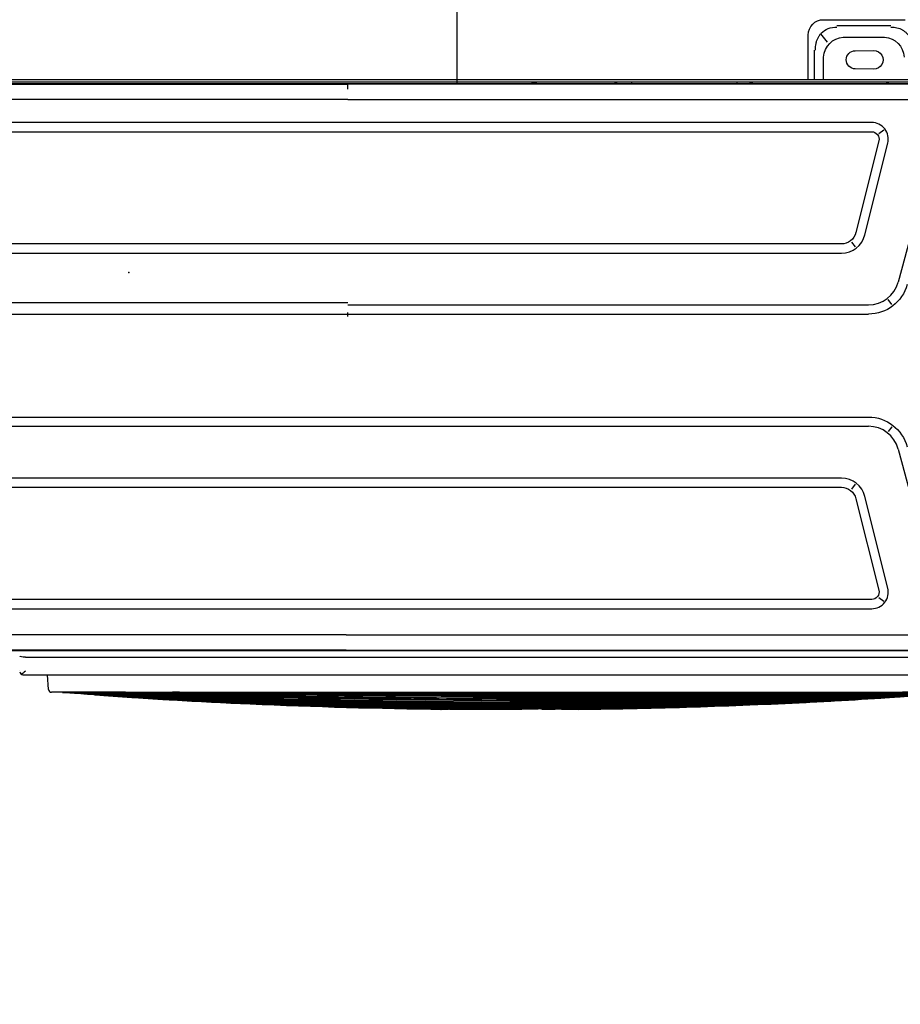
# Model space of a CAD drawing. Header units: millimetres. Extents: x 922208 to 1069538, y -182208 to -99877.
# Tile 123 of 256: x 987034 to 987607, y -173606 to -172965. Entities that reach past the tile are written whole.
import ezdxf

# ---------------------------------------------------------------- set-up
doc = ezdxf.new("R2010")
doc.units = ezdxf.units.MM
doc.header["$MEASUREMENT"] = 0
doc.linetypes.add('HIDDEN', pattern=[20, 10, -10])
for name, color, linetype, lineweight in [('IS_KLIM_FREON', 6, 'GAS_LINE', 35), ('IS_POWRÓT', 5, 'HIDDEN', 30), ('Nowe_220-A Ściany_Nr_pióra__7', 7, 'Continuous', 13)]:
    doc.layers.add(name, color=color, linetype=linetype, lineweight=lineweight)
doc.layers.add('IS_KLIM_urządzenia', color=3, linetype='Continuous')
doc.layers.add('Nowe_Adnotacja - Teksty_Nr_pióra__86', color=7, linetype='Continuous', lineweight=20, true_color=0x5555ff)
doc.styles.add('STYL_AUTOMATYCZNY_1', font='arial.ttf')
doc.styles.add('STYL_AUTOMATYCZNY_4', font='times.ttf')
doc.linetypes.add('GAS_LINE', pattern='A,12.7,-5.08,["GAS",Standard,S=2.54,R=0,X=-2.54,Y=-1.27],-6.35', length=24.13)

# ---------------------------------------------------------------- blocks, each defined once
blk = doc.blocks.new('parter01')
at = {"layer": 'Nowe_220-A Ściany_Nr_pióra__7', "color": 7, "linetype": 'Continuous', "lineweight": 0, "insert": (987926.14293, -113650.02068), "char_height": 125, "attachment_point": 7, "rotation": 90, "style": 'STYL_AUTOMATYCZNY_1'}
blk.add_mtext('\\A1;{\\pql;\\pt0;\\fArial|b0|i0|c238|p0;\\W1.000000;110\\fArial|b0|i0|c238|p0;\\W1.000000;\\A1{\\H.66x;\\S^  ;}\\fArial|b0|i0|c238|p0;\\W1.000000;\\fArial|b0|i0|c238|p0;\\W1.000000;}', dxfattribs=at)
blk = doc.blocks.new('G$CE471A013')
at = {"linetype": 'Continuous'}
for p, q in [((-52.435, 41.216), (-57.735, 41.216)), ((-56.811, 40.816), (-53.307, 40.816)), ((-53.717, 40.077), (-56.401, 40.077)), ((-52.692, 39.746), (-52.248, 40.295)), ((-51.435, 37.301), (-51.435, 40.216)), ((-54.497, 39.198), (-55.697, 39.206)), ((-51.827, 39.241), (-51.827, 37.3)), ((-52.424, 37.301), (-52.424, 38.769)), ((-55.697, 38.006), (-54.497, 38.013)), ((-63.256, 37.301), (6.245, 37.301)), ((23.598, 37.069), (-66.48, 37.069)), ((-63.211, 37.029), (-21.491, 37.029)), ((-62.823, 37.151), (6.095, 37.151)), ((-46.818, 37.069), (-46.818, 37.151)), ((-39.955, 37.069), (-39.955, 37.151)), ((-21.491, 36.7), (-21.491, 37.034)), ((20.329, 37.029), (-21.491, 37.029)), ((-56.03, 33.809), (-56.346, 34.056)), ((-55.564, 34.525), (12.681, 34.525)), ((-59.798, 33.508), (-57.288, 24.142)), ((-56.03, 33.329), (-54.542, 27.368)), ((12.681, 33.925), (-55.564, 33.925)), ((-55.124, 27.223), (-56.612, 33.184)), ((-54.509, 26.429), (-54.262, 26.745)), ((-53.591, 26.625), (10.708, 26.625)), ((10.708, 26.025), (-53.591, 26.025)), ((-56.871, 22.685), (-56.627, 23.003)), ((-21.491, 22.659), (-55.356, 22.659)), ((-21.491, 22.784), (12.474, 22.784)), ((-21.491, 22.059), (-55.356, 22.059)), ((-21.491, 21.902), (-21.491, 22.171)), ((12.474, 22.059), (-21.491, 22.059)), ((-21.391, 15.359), (-55.356, 15.359)), ((-21.391, 14.759), (-55.356, 14.759)), ((12.474, 15.359), (-21.391, 15.359)), ((12.474, 14.759), (-21.391, 14.759)), ((-56.871, 14.734), (-56.627, 14.416)), ((-57.288, 13.277), (-59.798, 3.911)), ((-54.262, 10.674), (-54.509, 10.989)), ((-53.591, 11.393), (10.708, 11.393)), ((10.708, 10.793), (-53.591, 10.793)), ((-56.612, 4.235), (-55.124, 10.196)), ((-54.542, 10.051), (-56.03, 4.09)), ((-56.346, 3.363), (-56.03, 3.61)), ((-55.564, 3.493), (12.681, 3.493)), ((12.681, 2.893), (-55.564, 2.893)), ((-61.567, 0.144), (18.685, 0.144)), ((-21.391, 0.184), (-59.916, 0.184)), ((-21.391, 0.184), (17.062, 0.184)), ((-0.517, -0.263), (-62.643, -0.263)), ((-0.15, -1.15), (-0.16, -1.15)), ((-0.367, -1.413), (-63.178, -1.413)), ((-2.02, -2.359), (-1.953, -1.413)), ((-0.357, -1.413), (-0.367, -1.413)), ((-57.042, -2.545), (-61.855, -2.545)), ((-7.032, -2.545), (-57.042, -2.545)), ((-7.032, -2.545), (-2.219, -2.545)), ((-5.317, -2.545), (-5.317, -2.545)), ((-32.037, -2.644), (-32.037, -2.642))]:
    blk.add_line(p, q, dxfattribs=at)
for centre, radius, start, end in [((-52.435, 40.216), 1, 0, 90), ((-55.701, 38.606), 0.6, 89.63839, 270.36161), ((-54.501, 38.606), 0.592, 270.36161, 89.63839), ((-55.564, 33.445), 0.48, 90, 194.01667), ((-53.591, 27.605), 0.98, 194.0166, 270), ((-55.356, 24.659), 2.6, 195, 269.99999), ((-55.356, 12.759), 2.6, 89.99999, 165), ((-53.591, 9.813), 0.98, 90, 165.9834), ((-55.564, 3.973), 0.48, 165.98333, 270)]:
    blk.add_arc(centre, radius, start, end, dxfattribs=at)
at = {"linetype": 'Continuous', "extrusion": (0, 0, -1)}
for centre, radius, start, end in [((55.564, 33.445), 1.08, 345.98335, 90), ((53.591, 27.605), 1.58, 270, 345.98339), ((55.356, 24.659), 2, 270.00001, 345), ((55.356, 12.759), 2, 15, 90.00001), ((53.591, 9.813), 1.58, 14.01661, 90), ((55.564, 3.973), 1.08, 270, 14.01665), ((0.357, -1.213), 0.2, 180, 270), ((2.219, -2.345), 0.2, 184, 270)]:
    blk.add_arc(centre, radius, start, end, dxfattribs=at)
at = {"linetype": 'Continuous'}
for centre, major_axis, ratio, start_param, end_param in [((-55.906, 38.207), (1.268, -1.569), 0.803018, 2.633487, 3.831894), ((-54.211, 38.207), (-1.268, -1.569), 0.803018, 2.451291, 3.649699), ((-47.823, 36.801), (0, 0.35), 0.690452, 6.119579, 6.283185), ((-33.789, 36.701), (1.086, 0), 0.414214, 1.241354, 1.558544), ((-0.517, -0.199), (0.36, 0), 0.176327, 4.712389, 6.279863), ((-0.517, -1.053), (-0.355, 0.355), 0.176327, 1.745329, 2.532861)]:
    blk.add_ellipse(centre, major_axis=major_axis, ratio=ratio, start_param=start_param, end_param=end_param, dxfattribs=at)
for points, knots in [([(-56.811, 40.73), (-56.879, 40.73), (-57.013, 40.729), (-57.207, 40.695), (-57.389, 40.639), (-57.556, 40.558), (-57.708, 40.456), (-57.931, 40.251), (-58.174, 39.848), (-58.197, 39.452), (-58.21, 39.241)], [0, 0, 0, 0, 0.088396, 0.173346, 0.25543, 0.335293, 0.413632, 0.491185, 0.72797, 1, 1, 1, 1]), ([(-51.908, 39.241), (-51.908, 39.315), (-51.908, 39.459), (-51.94, 39.667), (-51.994, 39.861), (-52.07, 40.037), (-52.164, 40.195), (-52.353, 40.428), (-52.729, 40.688), (-53.109, 40.716), (-53.307, 40.73)], [0, 0, 0, 0, 0.095854, 0.186885, 0.2735, 0.35617, 0.435439, 0.51192, 0.746033, 1, 1, 1, 1]), ([(-56.683, 37.073), (-56.667, 37.09), (-56.616, 37.134), (-56.56, 37.144), (-56.522, 37.151)], [0, 0, 0, 0, 0.322756, 1, 1, 1, 1]), ([(-56.522, 37.151), (-56.525, 37.149), (-56.529, 37.145), (-56.536, 37.119), (-56.539, 37.092), (-56.541, 37.076), (-56.541, 37.073)], [0, 0, 0, 0, 0.364896, 0.677617, 0.93837, 1, 1, 1, 1]), ([(-47.783, 37.146), (-47.752, 37.139), (-47.677, 37.121), (-47.618, 37.07), (-47.584, 37.04)], [0, 0, 0, 0, 0.419101, 1, 1, 1, 1]), ([(-47.74, 37.071), (-47.74, 37.074), (-47.74, 37.077), (-47.741, 37.1), (-47.745, 37.116), (-47.759, 37.135), (-47.766, 37.141), (-47.779, 37.145), (-47.781, 37.146), (-47.783, 37.146)], [0, 0, 0, 0, 0.074579, 0.074579, 0.595541, 0.595541, 0.936378, 0.936378, 1, 1, 1, 1]), ([(-39.051, 37.04), (-39.027, 37.061), (-38.983, 37.101), (-38.911, 37.134), (-38.865, 37.143), (-38.845, 37.147)], [0, 0, 0, 0, 0.405811, 0.73919, 1, 1, 1, 1]), ([(-38.846, 37.147), (-38.859, 37.145), (-38.867, 37.14), (-38.883, 37.125), (-38.888, 37.112), (-38.892, 37.088), (-38.892, 37.079), (-38.892, 37.069)], [0, 0, 0, 0, 0.330097, 0.330097, 0.779008, 0.779008, 1, 1, 1, 1]), ([(-32.037, -3.261), (-36.938, -3.218), (-41.838, -3.138), (-51.533, -2.903), (-56.327, -2.75), (-61.119, -2.546)], [0, 0, 0, 0, 0.505409, 0.505409, 1, 1, 1, 1]), ([(-61.118, -2.551), (-56.329, -2.844), (-51.536, -3.059), (-41.841, -3.378), (-36.939, -3.481), (-32.037, -3.525)], [0, 0, 0, 0, 0.494599, 0.494599, 1, 1, 1, 1]), ([(-32.037, -3.496), (-36.939, -3.451), (-41.841, -3.35), (-51.536, -3.04), (-56.329, -2.832), (-61.118, -2.551)], [0, 0, 0, 0, 0.505401, 0.505401, 1, 1, 1, 1]), ([(-61.118, -2.551), (-56.329, -2.832), (-51.536, -3.039), (-41.841, -3.349), (-36.939, -3.45), (-32.037, -3.494)], [0, 0, 0, 0, 0.494599, 0.494599, 1, 1, 1, 1]), ([(-32.037, -3.553), (-36.94, -3.512), (-41.841, -3.407), (-51.536, -3.079), (-56.33, -2.856), (-61.118, -2.552)], [0, 0, 0, 0, 0.505401, 0.505401, 1, 1, 1, 1]), ([(-32.037, -3.526), (-36.939, -3.483), (-41.841, -3.38), (-51.536, -3.06), (-56.329, -2.845), (-61.118, -2.552)], [0, 0, 0, 0, 0.505401, 0.505401, 1, 1, 1, 1]), ([(-32.037, -3.6), (-36.94, -3.563), (-41.842, -3.457), (-51.537, -3.114), (-56.33, -2.879), (-61.118, -2.553)], [0, 0, 0, 0, 0.505401, 0.505401, 1, 1, 1, 1]), ([(-32.037, -3.578), (-36.94, -3.538), (-41.842, -3.433), (-51.537, -3.097), (-56.33, -2.868), (-61.118, -2.553)], [0, 0, 0, 0, 0.505401, 0.505401, 1, 1, 1, 1]), ([(-32.037, -3.619), (-36.94, -3.585), (-41.843, -3.48), (-51.538, -3.13), (-56.331, -2.889), (-61.118, -2.554)], [0, 0, 0, 0, 0.505401, 0.505401, 1, 1, 1, 1]), ([(-32.037, -3.39), (-36.939, -3.345), (-41.84, -3.252), (-51.533, -2.975), (-56.326, -2.793), (-61.115, -2.549)], [0, 0, 0, 0, 0.505465, 0.505465, 1, 1, 1, 1]), ([(-61.106, -2.549), (-56.319, -2.779), (-51.53, -2.951), (-41.839, -3.214), (-36.938, -3.303), (-32.037, -3.348)], [0, 0, 0, 0, 0.494375, 0.494375, 1, 1, 1, 1]), ([(-39.382, -3.21), (-41.835, -3.167), (-44.287, -3.114), (-51.511, -2.928), (-56.282, -2.766), (-61.051, -2.55)], [0, 0, 0, 0, 0.339395, 0.339395, 1, 1, 1, 1]), ([(-32.037, -3.111), (-36.937, -3.076), (-41.838, -3.01), (-51.506, -2.824), (-56.274, -2.704), (-61.042, -2.546)], [0, 0, 0, 0, 0.50677, 0.50677, 1, 1, 1, 1]), ([(-32.037, -3.058), (-36.937, -3.025), (-41.837, -2.966), (-51.506, -2.797), (-56.274, -2.688), (-61.041, -2.545)], [0, 0, 0, 0, 0.506778, 0.506778, 1, 1, 1, 1]), ([(-61.021, -2.546), (-56.261, -2.688), (-51.499, -2.795), (-41.837, -2.964), (-36.937, -3.023), (-32.037, -3.056)], [0, 0, 0, 0, 0.492868, 0.492868, 1, 1, 1, 1]), ([(-32.037, -3.349), (-36.938, -3.305), (-41.839, -3.215), (-51.494, -2.953), (-56.248, -2.782), (-61, -2.554)], [0, 0, 0, 0, 0.507485, 0.507485, 1, 1, 1, 1]), ([(-32.037, -3.213), (-36.938, -3.173), (-41.838, -3.097), (-51.488, -2.878), (-56.237, -2.737), (-60.984, -2.551)], [0, 0, 0, 0, 0.507767, 0.507767, 1, 1, 1, 1]), ([(-60.984, -2.551), (-56.237, -2.736), (-51.488, -2.877), (-41.838, -3.095), (-36.938, -3.17), (-32.037, -3.211)], [0, 0, 0, 0, 0.492233, 0.492233, 1, 1, 1, 1]), ([(-60.984, -2.552), (-56.237, -2.752), (-51.488, -2.903), (-41.839, -3.136), (-36.938, -3.216), (-32.037, -3.259)], [0, 0, 0, 0, 0.492233, 0.492233, 1, 1, 1, 1]), ([(-32.037, -2.947), (-34.87, -2.932), (-37.702, -2.91), (-43.368, -2.851), (-46.201, -2.816), (-51.866, -2.73), (-54.699, -2.68), (-58.666, -2.597), (-59.8, -2.572), (-60.934, -2.546)], [0, 0, 0, 0, 0.294057, 0.294057, 0.58814, 0.58814, 0.882227, 0.882227, 1, 1, 1, 1]), ([(-60.894, -2.547), (-58.354, -2.605), (-55.814, -2.657), (-50.519, -2.751), (-47.764, -2.792), (-42.254, -2.862), (-39.498, -2.891), (-35.174, -2.926), (-33.606, -2.936), (-32.037, -2.945)], [0, 0, 0, 0, 0.264103, 0.264103, 0.550513, 0.550513, 0.836923, 0.836923, 1, 1, 1, 1]), ([(-54.409, -2.619), (-55.794, -2.605), (-57.18, -2.589), (-59.248, -2.563), (-59.931, -2.554), (-60.615, -2.545)], [0, 0, 0, 0, 0.669634, 0.669634, 1, 1, 1, 1]), ([(-60.501, -2.547), (-57.467, -2.586), (-54.433, -2.62), (-49.709, -2.664), (-48.019, -2.679), (-42.949, -2.718), (-39.569, -2.739), (-34.805, -2.76), (-33.421, -2.765), (-32.037, -2.77)], [0, 0, 0, 0, 0.319801, 0.319801, 0.497905, 0.497905, 0.854114, 0.854114, 1, 1, 1, 1]), ([(-32.037, -2.713), (-34.859, -2.706), (-37.681, -2.696), (-41.915, -2.677), (-43.326, -2.67), (-47.56, -2.647), (-50.382, -2.629), (-55.564, -2.59), (-57.923, -2.569), (-60.283, -2.546)], [0, 0, 0, 0, 0.299747, 0.299747, 0.449624, 0.449624, 0.749381, 0.749381, 1, 1, 1, 1]), ([(-60.283, -2.546), (-58.036, -2.568), (-55.79, -2.587), (-52.212, -2.614), (-50.88, -2.623), (-46.883, -2.65), (-44.219, -2.664), (-38.89, -2.689), (-36.225, -2.699), (-33.053, -2.707), (-32.545, -2.709), (-32.037, -2.71)], [0, 0, 0, 0, 0.238571, 0.238571, 0.380065, 0.380065, 0.663055, 0.663055, 0.946044, 0.946044, 1, 1, 1, 1]), ([(-58.091, -2.545), (-55.347, -2.562), (-52.602, -2.575), (-48.884, -2.591), (-47.911, -2.595), (-44.991, -2.607), (-43.045, -2.613), (-39.152, -2.625), (-37.205, -2.63), (-34.185, -2.636), (-33.111, -2.638), (-32.037, -2.639)], [0, 0, 0, 0, 0.31601, 0.31601, 0.42808, 0.42808, 0.652219, 0.652219, 0.876357, 0.876357, 1, 1, 1, 1]), ([(-32.037, -2.583), (-36.954, -2.579), (-41.87, -2.572), (-49.186, -2.558), (-51.586, -2.553), (-53.986, -2.547)], [0, 0, 0, 0, 0.672022, 0.672022, 1, 1, 1, 1]), ([(-32.037, -3.058), (-27.137, -3.025), (-22.236, -2.966), (-12.557, -2.796), (-7.778, -2.688), (-3, -2.544)], [0, 0, 0, 0, 0.506209, 0.506209, 1, 1, 1, 1]), ([(-32.037, -3.111), (-27.136, -3.076), (-22.236, -3.01), (-12.557, -2.824), (-7.778, -2.704), (-3, -2.545)], [0, 0, 0, 0, 0.506209, 0.506209, 1, 1, 1, 1]), ([(-5.983, -2.545), (-8.727, -2.562), (-11.472, -2.575), (-15.189, -2.591), (-16.163, -2.595), (-19.083, -2.607), (-21.029, -2.613), (-24.922, -2.625), (-26.869, -2.63), (-29.889, -2.636), (-30.963, -2.638), (-32.037, -2.639)], [0, 0, 0, 0, 0.31601, 0.31601, 0.42808, 0.42808, 0.652219, 0.652219, 0.876357, 0.876357, 1, 1, 1, 1]), ([(-32.037, -2.578), (-32.037, -2.577), (-32.037, -2.575), (-32.037, -2.569), (-32.037, -2.565), (-32.037, -2.556), (-32.037, -2.551), (-32.037, -2.545)], [0, 0, 0, 0, 0.356764, 0.356764, 0.713527, 0.713527, 1, 1, 1, 1]), ([(-32.037, -3.261), (-27.136, -3.218), (-22.236, -3.138), (-12.541, -2.903), (-7.747, -2.75), (-2.955, -2.546)], [0, 0, 0, 0, 0.505409, 0.505409, 1, 1, 1, 1]), ([(-32.037, -2.947), (-29.204, -2.932), (-26.371, -2.91), (-20.706, -2.851), (-17.873, -2.816), (-12.207, -2.73), (-9.375, -2.68), (-5.408, -2.597), (-4.274, -2.572), (-3.139, -2.546)], [0, 0, 0, 0, 0.294057, 0.294057, 0.58814, 0.58814, 0.882227, 0.882227, 1, 1, 1, 1]), ([(-32.037, -2.713), (-29.215, -2.706), (-26.392, -2.696), (-22.159, -2.677), (-20.748, -2.67), (-16.514, -2.647), (-13.692, -2.629), (-8.513, -2.59), (-6.157, -2.569), (-3.8, -2.546)], [0, 0, 0, 0, 0.299848, 0.299848, 0.449777, 0.449777, 0.749636, 0.749636, 1, 1, 1, 1]), ([(-3.791, -2.546), (-6.037, -2.568), (-8.284, -2.587), (-11.862, -2.614), (-13.194, -2.623), (-17.191, -2.65), (-19.855, -2.664), (-25.184, -2.689), (-27.848, -2.699), (-31.021, -2.707), (-31.529, -2.709), (-32.037, -2.71)], [0, 0, 0, 0, 0.238571, 0.238571, 0.380065, 0.380065, 0.663055, 0.663055, 0.946044, 0.946044, 1, 1, 1, 1]), ([(-3.18, -2.547), (-5.72, -2.605), (-8.26, -2.657), (-13.555, -2.751), (-16.31, -2.792), (-21.82, -2.862), (-24.575, -2.891), (-28.899, -2.926), (-30.468, -2.936), (-32.037, -2.945)], [0, 0, 0, 0, 0.264103, 0.264103, 0.550513, 0.550513, 0.836923, 0.836923, 1, 1, 1, 1]), ([(-3.573, -2.547), (-6.607, -2.586), (-9.641, -2.62), (-14.365, -2.664), (-16.055, -2.679), (-21.125, -2.718), (-24.504, -2.739), (-29.268, -2.76), (-30.653, -2.765), (-32.037, -2.77)], [0, 0, 0, 0, 0.319801, 0.319801, 0.497905, 0.497905, 0.854114, 0.854114, 1, 1, 1, 1]), ([(-32.037, -2.583), (-27.12, -2.579), (-22.204, -2.572), (-14.887, -2.558), (-12.488, -2.553), (-10.088, -2.547)], [0, 0, 0, 0, 0.672022, 0.672022, 1, 1, 1, 1]), ([(-32.037, -3.39), (-27.135, -3.345), (-22.234, -3.252), (-12.541, -2.975), (-7.748, -2.793), (-2.959, -2.549)], [0, 0, 0, 0, 0.505465, 0.505465, 1, 1, 1, 1]), ([(-2.968, -2.549), (-7.755, -2.779), (-12.544, -2.951), (-22.235, -3.214), (-27.136, -3.303), (-32.037, -3.348)], [0, 0, 0, 0, 0.494375, 0.494375, 1, 1, 1, 1]), ([(-32.037, -3.463), (-27.135, -3.418), (-22.234, -3.319), (-12.539, -3.019), (-7.745, -2.82), (-2.955, -2.55)], [0, 0, 0, 0, 0.505401, 0.505401, 1, 1, 1, 1]), ([(-2.955, -2.55), (-7.745, -2.819), (-12.539, -3.018), (-22.234, -3.318), (-27.135, -3.416), (-32.037, -3.462)], [0, 0, 0, 0, 0.494599, 0.494599, 1, 1, 1, 1]), ([(-32.037, -3.306), (-27.136, -3.263), (-22.235, -3.177), (-12.563, -2.928), (-7.792, -2.766), (-3.023, -2.55)], [0, 0, 0, 0, 0.506586, 0.506586, 1, 1, 1, 1]), ([(-2.956, -2.551), (-7.745, -2.844), (-12.538, -3.059), (-22.233, -3.378), (-27.134, -3.481), (-32.037, -3.525)], [0, 0, 0, 0, 0.494599, 0.494599, 1, 1, 1, 1]), ([(-32.037, -3.496), (-27.135, -3.451), (-22.233, -3.35), (-12.538, -3.04), (-7.745, -2.832), (-2.956, -2.551)], [0, 0, 0, 0, 0.505401, 0.505401, 1, 1, 1, 1]), ([(-2.956, -2.551), (-7.745, -2.832), (-12.538, -3.039), (-22.233, -3.349), (-27.135, -3.45), (-32.037, -3.494)], [0, 0, 0, 0, 0.494599, 0.494599, 1, 1, 1, 1]), ([(-32.037, -3.213), (-27.136, -3.173), (-22.236, -3.097), (-12.586, -2.878), (-7.837, -2.737), (-3.09, -2.551)], [0, 0, 0, 0, 0.507767, 0.507767, 1, 1, 1, 1]), ([(-3.09, -2.551), (-7.837, -2.736), (-12.586, -2.877), (-22.236, -3.095), (-27.136, -3.17), (-32.037, -3.211)], [0, 0, 0, 0, 0.492233, 0.492233, 1, 1, 1, 1]), ([(-32.037, -3.553), (-27.134, -3.512), (-22.232, -3.407), (-12.537, -3.079), (-7.744, -2.856), (-2.956, -2.552)], [0, 0, 0, 0, 0.505401, 0.505401, 1, 1, 1, 1]), ([(-32.037, -3.526), (-27.134, -3.483), (-22.233, -3.38), (-12.538, -3.06), (-7.745, -2.845), (-2.956, -2.552)], [0, 0, 0, 0, 0.505401, 0.505401, 1, 1, 1, 1]), ([(-3.09, -2.552), (-7.837, -2.752), (-12.586, -2.903), (-22.235, -3.136), (-27.136, -3.216), (-32.037, -3.259)], [0, 0, 0, 0, 0.492233, 0.492233, 1, 1, 1, 1]), ([(-32.037, -3.6), (-27.134, -3.563), (-22.232, -3.457), (-12.536, -3.114), (-7.744, -2.879), (-2.956, -2.553)], [0, 0, 0, 0, 0.505401, 0.505401, 1, 1, 1, 1]), ([(-32.037, -3.578), (-27.134, -3.538), (-22.232, -3.433), (-12.537, -3.097), (-7.744, -2.868), (-2.956, -2.553)], [0, 0, 0, 0, 0.505401, 0.505401, 1, 1, 1, 1]), ([(-32.037, -3.619), (-27.134, -3.585), (-22.231, -3.48), (-12.536, -3.13), (-7.743, -2.889), (-2.956, -2.554)], [0, 0, 0, 0, 0.505401, 0.505401, 1, 1, 1, 1]), ([(-32.037, -3.349), (-27.136, -3.305), (-22.235, -3.215), (-12.58, -2.953), (-7.826, -2.782), (-3.074, -2.554)], [0, 0, 0, 0, 0.507485, 0.507485, 1, 1, 1, 1]), ([(-9.673, -2.62), (-8.285, -2.605), (-6.897, -2.589), (-4.826, -2.563), (-4.143, -2.554), (-3.459, -2.545)], [0, 0, 0, 0, 0.670073, 0.670073, 1, 1, 1, 1]), ([(-5.313, -2.545), (-5.321, -2.545), (-5.314, -2.545), (-5.258, -2.545), (-5.187, -2.545), (-4.997, -2.545), (-4.879, -2.545), (-4.754, -2.545)], [0, 0, 0, 0, 0.244899, 0.244899, 0.62245, 0.62245, 1, 1, 1, 1]), ([(-36.523, -3.657), (-37.477, -3.646), (-39.655, -3.612), (-43.056, -3.531), (-46.726, -3.409), (-50.395, -3.252), (-55.081, -3.004), (-58.542, -2.766), (-60.779, -2.585)], [0, 0, 0, 0, 0.11788, 0.269085, 0.420289, 0.571494, 0.722699, 1, 1, 1, 1]), ([(-32.037, -3.463), (-36.939, -3.418), (-41.84, -3.319), (-51.147, -3.031), (-55.552, -2.852), (-59.955, -2.614)], [0, 0, 0, 0, 0.526489, 0.526489, 1, 1, 1, 1]), ([(-36.416, -3.652), (-40.589, -3.601), (-44.763, -3.485), (-52.262, -3.158), (-55.59, -2.969), (-58.914, -2.726)], [0, 0, 0, 0, 0.556048, 0.556048, 1, 1, 1, 1]), ([(-58.595, -2.749), (-55.376, -2.981), (-52.152, -3.162), (-44.756, -3.484), (-40.581, -3.6), (-36.405, -3.652)], [0, 0, 0, 0, 0.435984, 0.435984, 1, 1, 1, 1]), ([(-58.452, -2.755), (-55.219, -2.983), (-51.984, -3.161), (-44.514, -3.48), (-40.279, -3.596), (-36.043, -3.648)], [0, 0, 0, 0, 0.433408, 0.433408, 1, 1, 1, 1]), ([(-36.066, -3.648), (-40.298, -3.596), (-44.529, -3.48), (-51.964, -3.162), (-55.17, -2.986), (-58.372, -2.761)], [0, 0, 0, 0, 0.568697, 0.568697, 1, 1, 1, 1]), ([(-57.423, -2.786), (-53.865, -2.995), (-50.304, -3.157), (-41.842, -3.456), (-36.94, -3.562), (-32.037, -3.599)], [0, 0, 0, 0, 0.420951, 0.420951, 1, 1, 1, 1]), ([(-56.809, -2.838), (-53.456, -3.04), (-50.1, -3.198), (-41.843, -3.499), (-36.94, -3.605), (-32.037, -3.636)], [0, 0, 0, 0, 0.406561, 0.406561, 1, 1, 1, 1]), ([(-56.729, -2.835), (-53.402, -3.029), (-50.073, -3.182), (-41.843, -3.479), (-36.94, -3.585), (-32.037, -3.619)], [0, 0, 0, 0, 0.40464, 0.40464, 1, 1, 1, 1]), ([(-34.126, -3.648), (-38.681, -3.606), (-43.236, -3.494), (-50.098, -3.221), (-52.408, -3.111), (-54.717, -2.979)], [0, 0, 0, 0, 0.663309, 0.663309, 1, 1, 1, 1]), ([(-35.398, -3.646), (-39.741, -3.597), (-44.084, -3.482), (-50.496, -3.215), (-52.567, -3.113), (-54.638, -2.993)], [0, 0, 0, 0, 0.676819, 0.676819, 1, 1, 1, 1]), ([(-54.636, -3.017), (-52.753, -3.131), (-50.87, -3.228), (-48.481, -3.333), (-47.975, -3.354), (-47.469, -3.374)], [0, 0, 0, 0, 0.788325, 0.788325, 1, 1, 1, 1]), ([(-53.301, -3.067), (-51.669, -3.156), (-50.036, -3.233), (-44.057, -3.482), (-39.707, -3.597), (-35.357, -3.646)], [0, 0, 0, 0, 0.273091, 0.273091, 1, 1, 1, 1]), ([(-51.456, -3.137), (-49.886, -3.212), (-48.315, -3.278), (-41.843, -3.518), (-36.941, -3.623), (-32.037, -3.65)], [0, 0, 0, 0, 0.242783, 0.242783, 1, 1, 1, 1]), ([(-32.037, -2.639), (-32.037, -2.639), (-32.037, -2.637), (-32.037, -2.631), (-32.037, -2.627), (-32.037, -2.616), (-32.037, -2.61), (-32.037, -2.596), (-32.037, -2.589), (-32.037, -2.578), (-32.037, -2.576), (-32.037, -2.573)], [0, 0, 0, 0, 0.231562, 0.231562, 0.463124, 0.463124, 0.694686, 0.694686, 0.926248, 0.926248, 1, 1, 1, 1]), ([(-32.037, -2.642), (-27.827, -2.636), (-23.617, -2.625), (-18.87, -2.608), (-18.334, -2.606), (-17.797, -2.604)], [0, 0, 0, 0, 0.886937, 0.886937, 1, 1, 1, 1]), ([(-32.037, -2.71), (-32.037, -2.709), (-32.037, -2.708), (-32.037, -2.702), (-32.037, -2.697), (-32.037, -2.687), (-32.037, -2.68), (-32.037, -2.667), (-32.037, -2.659), (-32.037, -2.649), (-32.037, -2.646), (-32.037, -2.644)], [0, 0, 0, 0, 0.231495, 0.231495, 0.46299, 0.46299, 0.694485, 0.694485, 0.925981, 0.925981, 1, 1, 1, 1]), ([(-32.037, -2.77), (-32.037, -2.769), (-32.037, -2.767), (-32.037, -2.761), (-32.037, -2.757), (-32.037, -2.747), (-32.037, -2.74), (-32.037, -2.726), (-32.037, -2.719), (-32.037, -2.709), (-32.037, -2.706), (-32.037, -2.704)], [0, 0, 0, 0, 0.231403, 0.231403, 0.462805, 0.462805, 0.694209, 0.694209, 0.925613, 0.925613, 1, 1, 1, 1]), ([(-32.037, -3.428), (-27.135, -3.382), (-22.234, -3.286), (-13.64, -3.03), (-9.947, -2.892), (-6.255, -2.716)], [0, 0, 0, 0, 0.570136, 0.570136, 1, 1, 1, 1]), ([(-6.837, -2.743), (-10.335, -2.905), (-13.834, -3.035), (-22.234, -3.285), (-27.135, -3.381), (-32.037, -3.426)], [0, 0, 0, 0, 0.416676, 0.416676, 1, 1, 1, 1]), ([(-32.037, -2.829), (-32.037, -2.828), (-32.037, -2.827), (-32.037, -2.821), (-32.037, -2.816), (-32.037, -2.806), (-32.037, -2.799), (-32.037, -2.786), (-32.037, -2.778), (-32.037, -2.768), (-32.037, -2.765), (-32.037, -2.763)], [0, 0, 0, 0, 0.231285, 0.231285, 0.46257, 0.46257, 0.693856, 0.693856, 0.925144, 0.925144, 1, 1, 1, 1]), ([(-32.037, -2.887), (-32.037, -2.887), (-32.037, -2.885), (-32.037, -2.879), (-32.037, -2.875), (-32.037, -2.864), (-32.037, -2.858), (-32.037, -2.844), (-32.037, -2.836), (-32.037, -2.826), (-32.037, -2.824), (-32.037, -2.821)], [0, 0, 0, 0, 0.231142, 0.231142, 0.462283, 0.462283, 0.693426, 0.693426, 0.924571, 0.924571, 1, 1, 1, 1]), ([(-7.345, -2.835), (-10.672, -3.029), (-14.001, -3.182), (-22.231, -3.479), (-27.134, -3.585), (-32.037, -3.619)], [0, 0, 0, 0, 0.40464, 0.40464, 1, 1, 1, 1]), ([(-32.037, -2.945), (-32.037, -2.944), (-32.037, -2.942), (-32.037, -2.936), (-32.037, -2.932), (-32.037, -2.922), (-32.037, -2.915), (-32.037, -2.902), (-32.037, -2.894), (-32.037, -2.884), (-32.037, -2.881), (-32.037, -2.878)], [0, 0, 0, 0, 0.230972, 0.230972, 0.461944, 0.461944, 0.692918, 0.692918, 0.923895, 0.923895, 1, 1, 1, 1]), ([(-32.037, -3.001), (-32.037, -3), (-32.037, -2.999), (-32.037, -2.993), (-32.037, -2.988), (-32.037, -2.978), (-32.037, -2.972), (-32.037, -2.958), (-32.037, -2.95), (-32.037, -2.94), (-32.037, -2.937), (-32.037, -2.935)], [0, 0, 0, 0, 0.230777, 0.230777, 0.461553, 0.461553, 0.692332, 0.692332, 0.923115, 0.923115, 1, 1, 1, 1]), ([(-9.543, -2.946), (-12.138, -3.08), (-14.734, -3.191), (-22.232, -3.456), (-27.134, -3.562), (-32.037, -3.599)], [0, 0, 0, 0, 0.346419, 0.346419, 1, 1, 1, 1]), ([(-9.972, -2.955), (-12.425, -3.076), (-14.878, -3.177), (-22.232, -3.432), (-27.134, -3.537), (-32.037, -3.577)], [0, 0, 0, 0, 0.333694, 0.333694, 1, 1, 1, 1]), ([(-32.037, -3.109), (-32.037, -3.109), (-32.037, -3.107), (-32.037, -3.101), (-32.037, -3.097), (-32.037, -3.087), (-32.037, -3.081), (-32.037, -3.075)], [0, 0, 0, 0, 0.343869, 0.343869, 0.687737, 0.687737, 1, 1, 1, 1]), ([(-5.622, -2.755), (-8.854, -2.983), (-12.09, -3.161), (-19.56, -3.48), (-23.795, -3.596), (-28.031, -3.648)], [0, 0, 0, 0, 0.433408, 0.433408, 1, 1, 1, 1]), ([(-28.008, -3.648), (-23.776, -3.596), (-19.545, -3.48), (-12.084, -3.161), (-8.854, -2.983), (-5.627, -2.756)], [0, 0, 0, 0, 0.566773, 0.566773, 1, 1, 1, 1]), ([(-27.801, -3.592), (-24.31, -3.54), (-20.82, -3.45), (-15.12, -3.241), (-12.91, -3.145), (-10.701, -3.031)], [0, 0, 0, 0, 0.612154, 0.612154, 1, 1, 1, 1]), ([(-5.027, -2.716), (-8.397, -2.964), (-11.771, -3.156), (-19.318, -3.484), (-23.493, -3.6), (-27.668, -3.652)], [0, 0, 0, 0, 0.447256, 0.447256, 1, 1, 1, 1]), ([(-27.658, -3.652), (-23.484, -3.601), (-19.311, -3.485), (-11.533, -3.146), (-7.927, -2.937), (-4.325, -2.664)], [0, 0, 0, 0, 0.536112, 0.536112, 1, 1, 1, 1]), ([(-21.707, -3.479), (-20.248, -3.439), (-18.789, -3.392), (-15.054, -3.254), (-12.779, -3.153), (-10.505, -3.032)], [0, 0, 0, 0, 0.390602, 0.390602, 1, 1, 1, 1]), ([(-14.972, -3.306), (-14.541, -3.287), (-12.888, -3.21), (-8.993, -3.004), (-5.532, -2.766), (-3.295, -2.585)], [0, 0, 0, 0, 0.110637, 0.424462, 1, 1, 1, 1]), ([(-48.23, -3.208), (-47.734, -3.227), (-47.238, -3.245), (-41.842, -3.432), (-36.94, -3.537), (-32.037, -3.577)], [0, 0, 0, 0, 0.091941, 0.091941, 1, 1, 1, 1]), ([(-36.544, -3.604), (-39.945, -3.553), (-43.345, -3.464), (-46.826, -3.335), (-46.909, -3.332), (-46.992, -3.329)], [0, 0, 0, 0, 0.976248, 0.976248, 1, 1, 1, 1])]:
    blk.add_open_spline(points, degree=3, knots=knots, dxfattribs=at)
for points, degree in [([(-21.491, 36.025), (-63.136, 36.025)], 1), ([(-21.491, 36.025), (-7.576, 36.025), (6.339, 36.025), (20.254, 36.025)], 3), ([(-21.391, 1.188), (-34.734, 1.188), (-48.077, 1.188), (-61.42, 1.188)], 3), ([(-21.391, 1.188), (-8.082, 1.188), (5.228, 1.188), (18.538, 1.188)], 3), ([(-56.489, -2.858), (-58.01, -2.768), (-59.53, -2.669), (-61.05, -2.559)], 3), ([(-32.037, -3.003), (-41.686, -2.945), (-51.334, -2.803), (-60.98, -2.546)], 3), ([(-32.037, -2.832), (-41.595, -2.794), (-51.153, -2.706), (-60.71, -2.546)], 3), ([(-56.364, -2.556), (-56.965, -2.553), (-57.566, -2.549), (-58.167, -2.545)], 3), ([(-32.037, -2.832), (-22.479, -2.794), (-12.921, -2.706), (-3.364, -2.546)], 3), ([(-7.721, -2.556), (-7.116, -2.553), (-6.512, -2.549), (-5.907, -2.545)], 3), ([(-7.585, -2.858), (-6.064, -2.768), (-4.543, -2.669), (-3.024, -2.559)], 3), ([(-2.956, -2.552), (-3.001, -2.555), (-3.046, -2.558), (-3.091, -2.561)], 3), ([(-2.956, -2.553), (-3.001, -2.556), (-3.046, -2.559), (-3.091, -2.562)], 3), ([(-2.956, -2.553), (-3.001, -2.556), (-3.046, -2.559), (-3.091, -2.562)], 3), ([(-2.956, -2.554), (-3.001, -2.557), (-3.046, -2.56), (-3.091, -2.563)], 3), ([(-3.09, -2.557), (-3.045, -2.554), (-3, -2.552), (-2.955, -2.549)], 3), ([(-2.955, -2.549), (-3, -2.552), (-3.045, -2.554), (-3.09, -2.557)], 3), ([(-2.957, -2.549), (-3.001, -2.551), (-3.045, -2.553), (-3.089, -2.555)], 3), ([(-2.932, -2.554), (-2.977, -2.557), (-3.022, -2.56), (-3.067, -2.564)], 3), ([(-3.024, -2.56), (-3.024, -2.56), (-3.024, -2.56)], 2), ([(-3.023, -2.559), (-3.023, -2.559), (-3.023, -2.559)], 2), ([(-3.022, -2.55), (-3.022, -2.55), (-3.022, -2.55)], 2), ([(-58.107, -2.774), (-56.601, -2.877), (-55.093, -2.969), (-53.585, -3.052)], 3), ([(-57.894, -2.783), (-56.895, -2.849), (-55.896, -2.911), (-54.896, -2.968)], 3), ([(-56.751, -2.85), (-57.061, -2.831), (-57.37, -2.812), (-57.679, -2.792)], 3), ([(-48.033, -3.288), (-49.878, -3.215), (-51.724, -3.13), (-53.569, -3.032)], 3), ([(-50.065, -3.188), (-51.204, -3.139), (-52.344, -3.084), (-53.483, -3.025)], 3), ([(-39.789, -2.869), (-42.145, -2.844), (-44.502, -2.813), (-46.859, -2.776)], 3), ([(-32.037, -2.642), (-35.976, -2.636), (-39.916, -2.626), (-43.855, -2.612)], 3), ([(-32.037, -2.772), (-32.861, -2.77), (-33.685, -2.767), (-34.509, -2.764)], 3), ([(-32.037, -2.89), (-32.838, -2.886), (-33.64, -2.882), (-34.441, -2.877)], 3), ([(-32.037, -2.578), (-32.037, -2.579), (-32.037, -2.581), (-32.037, -2.583)], 3), ([(-32.037, -2.639), (-32.037, -2.64), (-32.037, -2.641), (-32.037, -2.642)], 3), ([(-32.037, -2.71), (-32.037, -2.711), (-32.037, -2.712), (-32.037, -2.713)], 3), ([(-32.037, -2.772), (-31.213, -2.77), (-30.389, -2.767), (-29.565, -2.764)], 3), ([(-32.037, -2.77), (-32.037, -2.771), (-32.037, -2.772), (-32.037, -2.772)], 3), ([(-32.037, -2.829), (-32.037, -2.83), (-32.037, -2.831), (-32.037, -2.832)], 3), ([(-32.037, -2.89), (-31.236, -2.886), (-30.434, -2.882), (-29.633, -2.877)], 3), ([(-32.037, -2.887), (-32.037, -2.888), (-32.037, -2.889), (-32.037, -2.89)], 3), ([(-32.037, -2.945), (-32.037, -2.945), (-32.037, -2.946), (-32.037, -2.947)], 3), ([(-32.037, -3.001), (-32.037, -3.002), (-32.037, -3.003), (-32.037, -3.003)], 3), ([(-32.037, -3.161), (-32.037, -3.162), (-32.037, -3.162), (-32.037, -3.163)], 3), ([(-18.164, -2.749), (-17.391, -2.739), (-16.618, -2.728), (-15.845, -2.717)], 3), ([(-17.799, -2.785), (-15.415, -2.748), (-13.032, -2.706), (-10.649, -2.657)], 3), ([(-36.888, -3.582), (-40.167, -3.529), (-43.445, -3.442), (-46.721, -3.323)], 3), ([(-41.256, -3.247), (-38.183, -3.313), (-35.11, -3.36), (-32.037, -3.388)], 3), ([(-40.922, -3.533), (-38.628, -3.589), (-36.333, -3.627), (-34.038, -3.648)], 3), ([(-39.963, -3.342), (-37.321, -3.397), (-34.679, -3.437), (-32.037, -3.462)], 3), ([(-37.196, -3.36), (-35.477, -3.388), (-33.757, -3.41), (-32.037, -3.426)], 3), ([(-36.523, -3.657), (-36.522, -3.684)], 1), ([(-36.523, -3.657), (-36.523, -3.657), (-36.523, -3.657), (-36.523, -3.657)], 3), ([(-36.416, -3.652), (-36.412, -3.652), (-36.409, -3.652), (-36.405, -3.652)], 3), ([(-36.066, -3.648), (-36.058, -3.648), (-36.051, -3.648), (-36.043, -3.648)], 3), ([(-35.398, -3.646), (-35.384, -3.646), (-35.371, -3.646), (-35.357, -3.646)], 3), ([(-34.126, -3.648), (-34.097, -3.648), (-34.067, -3.648), (-34.038, -3.648)], 3), ([(-32.037, -3.306), (-32.719, -3.3), (-33.402, -3.293), (-34.084, -3.286)], 3), ([(-32.037, -3.651), (-32.295, -3.649), (-32.552, -3.648), (-32.81, -3.646)], 3), ([(-32.037, -3.428), (-32.138, -3.427), (-32.24, -3.426), (-32.341, -3.425)], 3), ([(-32.037, -3.637), (-32.128, -3.636), (-32.22, -3.636), (-32.311, -3.635)], 3), ([(-32.037, -3.211), (-32.037, -3.211), (-32.037, -3.212), (-32.037, -3.213)], 3), ([(-32.037, -3.259), (-32.037, -3.259), (-32.037, -3.26), (-32.037, -3.261)], 3), ([(-25.483, -3.299), (-27.667, -3.338), (-29.852, -3.368), (-32.037, -3.388)], 3), ([(-32.037, -3.304), (-32.037, -3.305), (-32.037, -3.306), (-32.037, -3.306)], 3), ([(-32.037, -3.348), (-32.037, -3.348), (-32.037, -3.349), (-32.037, -3.349)], 3), ([(-32.037, -3.388), (-32.037, -3.389), (-32.037, -3.389), (-32.037, -3.39)], 3), ([(-32.037, -3.426), (-32.037, -3.427), (-32.037, -3.427), (-32.037, -3.428)], 3), ([(-32.037, -3.462), (-32.037, -3.462), (-32.037, -3.463), (-32.037, -3.463)], 3), ([(-32.037, -3.494), (-32.037, -3.495), (-32.037, -3.495), (-32.037, -3.496)], 3), ([(-32.037, -3.525), (-32.037, -3.525), (-32.037, -3.525), (-32.037, -3.526)], 3), ([(-32.037, -3.552), (-32.037, -3.552), (-32.037, -3.553), (-32.037, -3.553)], 3), ([(-32.037, -3.577), (-32.037, -3.577), (-32.037, -3.578), (-32.037, -3.578)], 3), ([(-27.275, -3.582), (-28.862, -3.608), (-30.45, -3.626), (-32.037, -3.636)], 3), ([(-32.037, -3.599), (-32.037, -3.599), (-32.037, -3.6), (-32.037, -3.6)], 3), ([(-28.055, -3.611), (-29.382, -3.629), (-30.71, -3.642), (-32.037, -3.65)], 3), ([(-32.037, -3.619), (-32.037, -3.619), (-32.037, -3.619), (-32.037, -3.619)], 3), ([(-32.037, -3.637), (-31.89, -3.636), (-31.744, -3.635), (-31.597, -3.634)], 3), ([(-32.037, -3.636), (-32.037, -3.636), (-32.037, -3.637), (-32.037, -3.637)], 3), ([(-32.037, -3.651), (-31.405, -3.647), (-30.773, -3.643), (-30.142, -3.637)], 3), ([(-32.037, -3.65), (-32.037, -3.65), (-32.037, -3.65), (-32.037, -3.651)], 3), ([(-19.077, -3.415), (-22.729, -3.537), (-26.382, -3.615), (-30.036, -3.648)], 3), ([(-29.948, -3.648), (-29.977, -3.648), (-30.006, -3.648), (-30.036, -3.648)], 3), ([(-29.948, -3.648), (-28.516, -3.635), (-27.085, -3.615), (-25.654, -3.588)], 3), ([(-18.767, -3.419), (-22.083, -3.533), (-25.4, -3.609), (-28.717, -3.646)], 3), ([(-28.676, -3.646), (-28.69, -3.646), (-28.703, -3.646), (-28.717, -3.646)], 3), ([(-28.676, -3.646), (-27.337, -3.631), (-25.999, -3.61), (-24.66, -3.582)], 3), ([(-28.008, -3.648), (-28.016, -3.648), (-28.023, -3.648), (-28.031, -3.648)], 3), ([(-27.658, -3.652), (-27.662, -3.652), (-27.665, -3.652), (-27.668, -3.652)], 3), ([(-27.551, -3.657), (-27.552, -3.684)], 1), ([(-27.551, -3.657), (-27.238, -3.653), (-26.925, -3.649), (-26.612, -3.645)], 3), ([(-27.551, -3.657), (-27.551, -3.657), (-27.551, -3.657), (-27.551, -3.657)], 3), ([(-27.514, -3.604), (-25.962, -3.58), (-24.41, -3.549), (-22.859, -3.51)], 3)]:
    blk.add_open_spline(points, degree=degree, dxfattribs=at)
blk.add_point((-7.241, 24.777), dxfattribs=at)

msp = doc.modelspace()

# ---------------------------------------------------------------- block references
at = {"layer": 'IS_POWRÓT', "color": 27, "linetype": 'ByBlock', "lineweight": 30}
msp.add_blockref('parter01', (0, -59685.16), dxfattribs=at)

# ---------------------------------------------------------------- next in the draw order: linework, layer by layer
at = {"layer": 'IS_KLIM_FREON', "lineweight": 25, "ltscale": 0.3}
msp.add_lwpolyline([(987317.81, -172335.19), (987318.24, -173007.06)], dxfattribs=at)

# ---------------------------------------------------------------- next in the draw order: texts
at = {"layer": 'Nowe_Adnotacja - Teksty_Nr_pióra__86', "color": 173, "linetype": 'Continuous', "lineweight": 20, "true_color": 0x5555ff, "insert": (986764.9, -173496.44), "char_height": 500, "attachment_point": 2, "style": 'STYL_AUTOMATYCZNY_4', "bg_fill": 2}
msp.add_mtext('\\pxqc;\\A1;\\fArial|b0|i1|c238|p0;6', dxfattribs=at)

# ---------------------------------------------------------------- next in the draw order: block references
at = {"layer": 'IS_KLIM_urządzenia', "xscale": -10, "yscale": 10, "zscale": 10, "rotation": 359.9999999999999}
msp.add_blockref('G$CE471A013', (987032.38, -173377.34), dxfattribs=at)

doc.saveas('drawing.dxf')
